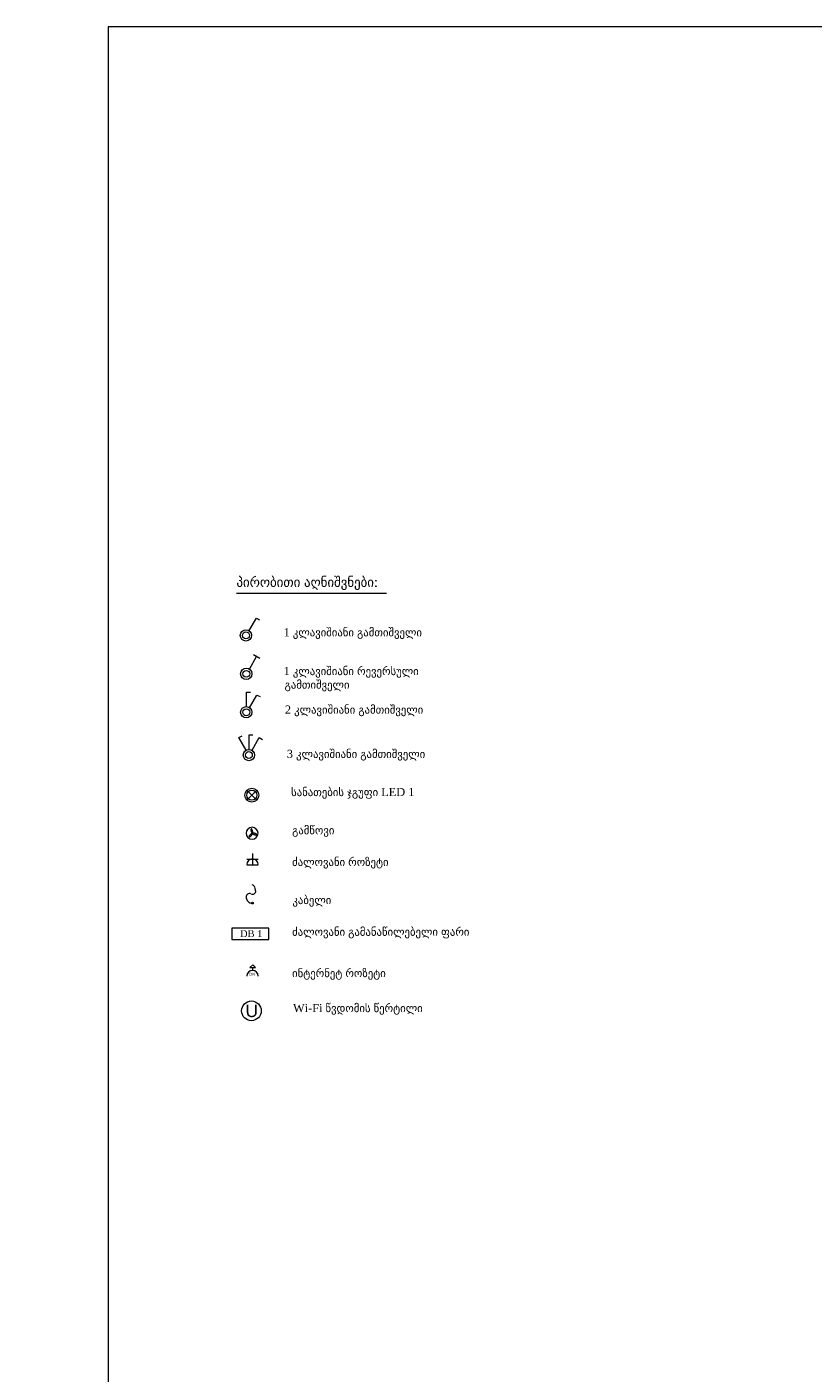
# Model space of a CAD drawing. Header units: millimetres. Extents: x 413 to 305578, y 115 to 38116.
# Tile 68 of 194: x 43305 to 52971, y 11043 to 27599. Entities that reach past the tile are written whole.
import ezdxf

# ---------------------------------------------------------------- set-up
doc = ezdxf.new("R2010")
doc.units = ezdxf.units.MM
for name, color, linetype in [('PDF _0', 1, 'Continuous'), ('PDF _DN-MultiRoom', 5, 'Continuous'), ('PDF _DN-Wifi', 5, 'Continuous'), ('PDF _PD-Socket', 1, 'Continuous'), ('PDF _PDF_Geometry', 7, 'Continuous'), ('PDF _Текст', 7, 'Continuous')]:
    doc.layers.add(name, color=color, linetype=linetype)
for name, color, linetype, true_color in [('PDF _Klimat', 7, 'Continuous', 0x0000dd), ('PDF _PD-Lighting', 7, 'Continuous', 0xb80000), ('PDF _PD-Switches', 7, 'Continuous', 0x37dd00)]:
    doc.layers.add(name, color=color, linetype=linetype, true_color=true_color)
doc.styles.add('PDF Century Gothic', font='GOTHIC.TTF')
doc.styles.add('PDF Sylfaen', font='sylfaen.ttf')
doc.styles.add('PDF YuGothicUI', font='arial.ttf')

msp = doc.modelspace()

# ---------------------------------------------------------------- linework, layer by layer
at = {"layer": 'PDF _0', "color": 7, "lineweight": 0}
msp.add_lwpolyline([(45882, 20634), (47728, 20634)], dxfattribs=at)
at = {"layer": 'PDF _DN-MultiRoom', "lineweight": 0}
msp.add_circle((46066, 15498), 121, dxfattribs=at)
at = {"layer": 'PDF _DN-Wifi', "lineweight": 0}
msp.add_lwpolyline([(46117, 16029), (46081, 16064), (46045, 16029)], close=True, dxfattribs=at)
msp.add_lwpolyline([(46081, 15993), (46081, 16029)], dxfattribs=at)
msp.add_arc((46078, 15924), 69.6, 0, 180, dxfattribs=at)
at = {"layer": 'PDF _Klimat', "lineweight": 0}
msp.add_lwpolyline([(46147, 17682, 1), (46000, 17682, 1), (46147, 17682)], format="xyb", dxfattribs=at)
for points in [[(46077, 17679), (46077, 17683), (46081, 17683), (46081, 17687), (46081, 17691), (46081, 17695), (46081, 17699), (46077, 17703), (46077, 17707), (46077, 17715), (46073, 17719), (46073, 17723), (46069, 17727), (46069, 17731), (46065, 17735), (46061, 17735), (46061, 17731), (46057, 17727), (46057, 17723), (46057, 17719), (46061, 17715), (46061, 17711), (46061, 17703), (46065, 17699), (46065, 17695), (46069, 17691), (46069, 17687), (46073, 17683)], [(46077, 17679), (46073, 17679), (46069, 17679), (46065, 17675), (46061, 17675), (46057, 17671), (46053, 17667), (46049, 17663), (46045, 17659), (46041, 17655), (46037, 17651), (46037, 17647), (46037, 17643), (46037, 17639), (46041, 17639), (46045, 17639), (46049, 17643), (46053, 17643), (46057, 17647), (46061, 17651), (46065, 17655), (46065, 17659), (46069, 17663), (46073, 17667), (46077, 17671), (46077, 17675)], [(46077, 17679), (46077, 17675), (46081, 17675), (46085, 17671), (46093, 17667), (46097, 17667), (46101, 17667), (46105, 17663), (46113, 17663), (46117, 17663), (46121, 17663), (46125, 17663), (46129, 17663), (46133, 17663), (46133, 17667), (46129, 17671), (46125, 17675), (46121, 17675), (46117, 17679), (46109, 17679), (46105, 17679), (46101, 17683), (46097, 17683), (46089, 17683), (46085, 17683), (46081, 17683), (46077, 17683)]]:
    msp.add_lwpolyline(points, close=True, dxfattribs=at)
at = {"layer": 'PDF _PD-Lighting', "lineweight": 0}
for points in [[(46013, 18093), (46129, 18208)], [(46013, 18208), (46129, 18093)]]:
    msp.add_lwpolyline(points, dxfattribs=at)
at = {"layer": 'PDF _PD-Lighting', "color": 7, "lineweight": 0}
msp.add_lwpolyline([(46280, 16375), (46280, 16514), (45823, 16514), (45823, 16375)], close=True, dxfattribs=at)
at = {"layer": 'PDF _PD-Lighting', "lineweight": 0}
for radius in [85.5, 61.7]:
    msp.add_circle((46070, 18151), radius, dxfattribs=at)
at = {"layer": 'PDF _PD-Socket', "lineweight": 0}
for points in [[(46081, 17293), (46081, 17433)], [(46010, 17365), (46149, 17365)], [(46010, 17293), (46149, 17293)]]:
    msp.add_lwpolyline(points, dxfattribs=at)
msp.add_lwpolyline([(46059, 16937, 0.571062), (46000, 16895, 0.175962), (46024, 16844, 0.175616), (46075, 16821)], format="xyb", dxfattribs=at)
for radius in [9.94, 5.97]:
    msp.add_circle((46078, 16823), radius, dxfattribs=at)
for centre, radius, start, end in [((46078, 17296), 69.6, 0, 180), ((46078, 16974), 41.8, 246.3189, 359.9065), ((46034, 16974), 85.5, 30.3333, 60.3369), ((46034, 16974), 81.5, 359.9066, 30.3333)]:
    msp.add_arc(centre, radius, start, end, dxfattribs=at)
at = {"layer": 'PDF _PD-Switches', "lineweight": 0}
for points in [[(46037, 20177), (46129, 20328), (46165, 20308)], [(46089, 19879), (46169, 19835)], [(46041, 19700), (46129, 19855)], [(46006, 19238), (46006, 19417), (46053, 19417)], [(46041, 19226), (46133, 19382), (46173, 19362)], [(46002, 18705), (45910, 18861), (45950, 18880)], [(46037, 18713), (46037, 18892), (46081, 18892)], [(46073, 18705), (46161, 18861), (46200, 18837)]]:
    msp.add_lwpolyline(points, dxfattribs=at)
for centre, radius in [((45998, 20116), 69.6), ((45998, 20116), 41.8), ((46002, 19643), 69.6), ((46002, 19643), 41.8), ((46002, 19170), 69.6), ((46002, 19170), 41.8), ((46034, 18644), 69.6), ((46034, 18644), 41.8)]:
    msp.add_circle(centre, radius, dxfattribs=at)
at = {"layer": 'PDF _PDF_Geometry', "lineweight": 0}
msp.add_lwpolyline([(44303, 361), (82101, 361), (82101, 27599), (44303, 27599), (44303, 361), (43504, 361), (43504, 6009), (44303, 6009), (43305, 6009), (43305, 10325), (44303, 10325)], dxfattribs=at)

# ---------------------------------------------------------------- texts
at = {"layer": 'PDF _Текст', "attachment_point": 4, "style": 'PDF Sylfaen'}
for s, insert, char_height in [('პირობითი აღნიშვნები:', (45881, 20753), 120.11), ('1 კლავიშიანი გამთიშველი', (46461, 20138), 100.09), ('1 კლავიშიანი რევერსული', (46461, 19661), 100.09), ('გამთიშველი', (46473, 19494), 100.1), ('2 კლავიშიანი გამთიშველი', (46477, 19187), 100.09), ('3 კლავიშიანი გამთიშველი', (46501, 18642), 100.09), ('სანათების ჯგუფი LED 1', (46553, 18173), 100.09), ('გამწოვი', (46565, 17704), 100.1), ('ძალოვანი როზეტი', (46565, 17314), 100.09), ('კაბელი', (46569, 16845), 100.1), ('DB 1', (45925, 16447), 85.1), ('ძალოვანი გამანაწილებელი ფარი', (46565, 16455), 100.09), ('ინტერნეტ როზეტი', (46565, 15946), 100.09), ('Wi-Fi წვდომის წერტილი', (46577, 15516), 100.09)]:
    msp.add_mtext(s, dxfattribs=dict(at, insert=insert, char_height=char_height))
at = {"layer": 'PDF _Текст', "color": 5, "attachment_point": 4}
for s, insert, char_height, style in [('DN', (46040, 15948), 35, 'PDF Century Gothic'), ('U', (45992, 15497), 154, 'PDF YuGothicUI')]:
    msp.add_mtext(s, dxfattribs=dict(at, insert=insert, char_height=char_height, style=style))

doc.saveas('drawing.dxf')
